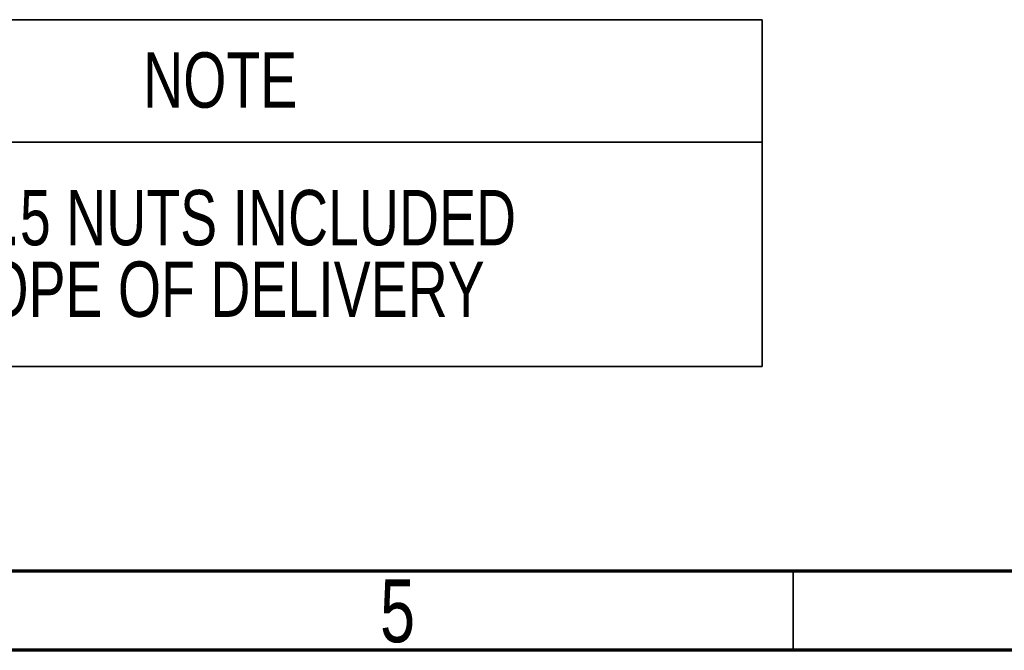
# Model space of a CAD drawing. Header units: millimetres. Extents: x 15 to 415, y 5 to 292.
# Tile 16 of 34: x 166 to 228, y 5 to 45. Entities that reach past the tile are written whole.
import ezdxf

# ---------------------------------------------------------------- set-up
doc = ezdxf.new("R2010")
doc.units = ezdxf.units.MM
doc.layers.add('THICCC', color=7, linetype='Continuous', lineweight=35)
doc.styles.add('SLDTEXTSTYLE0', font='TXT', dxfattribs={"width": 0.75})

# ---------------------------------------------------------------- blocks, each defined once
blk = doc.blocks.new('SW_TABLEANNOTATION_0')
at = {"layer": 'THICCC', "color": 0}
for p, q in [((0, 0), (66.372, 0)), ((66.372, 0), (66.372, -7.748)), ((0, -7.748), (66.372, -7.748)), ((66.372, -7.748), (66.372, -21.924)), ((0, -21.924), (66.372, -21.924))]:
    blk.add_line(p, q, dxfattribs=at)
at = {"layer": 'THICCC', "color": 0, "char_height": 3.5, "attachment_point": 1, "style": 'SLDTEXTSTYLE0'}
for s, insert in [('NOTE', (27.187, -2.063)), ('2 x M30x1.5 NUTS INCLUDED', (2.216, -10.762)), ('IN SCOPE OF DELIVERY', (7.84, -15.287))]:
    blk.add_mtext(s, dxfattribs=dict(at, insert=insert))

msp = doc.modelspace()

# ---------------------------------------------------------------- linework, layer by layer
at = {"color": 7, "linetype": 'Continuous', "lineweight": 70}
for p, q in [((410, 10), (20, 10)), ((415, 5), (15, 5))]:
    msp.add_line(p, q, dxfattribs=at)
at = {"color": 7, "linetype": 'Continuous', "lineweight": 35}
for p, q in [((215, 5), (215, 10)), ((215, 10), (215, 5))]:
    msp.add_line(p, q, dxfattribs=at)

# ---------------------------------------------------------------- block references
at = {"layer": 'THICCC'}
msp.add_blockref('SW_TABLEANNOTATION_0', (146.67342, 44.86646), dxfattribs=at)

# ---------------------------------------------------------------- texts
at = {"color": 7, "linetype": 'Continuous', "lineweight": 0, "insert": (189.96004, 9.47584), "char_height": 3.96875, "attachment_point": 2, "style": 'SLDTEXTSTYLE0'}
msp.add_mtext('5', dxfattribs=at)

doc.saveas('drawing.dxf')
